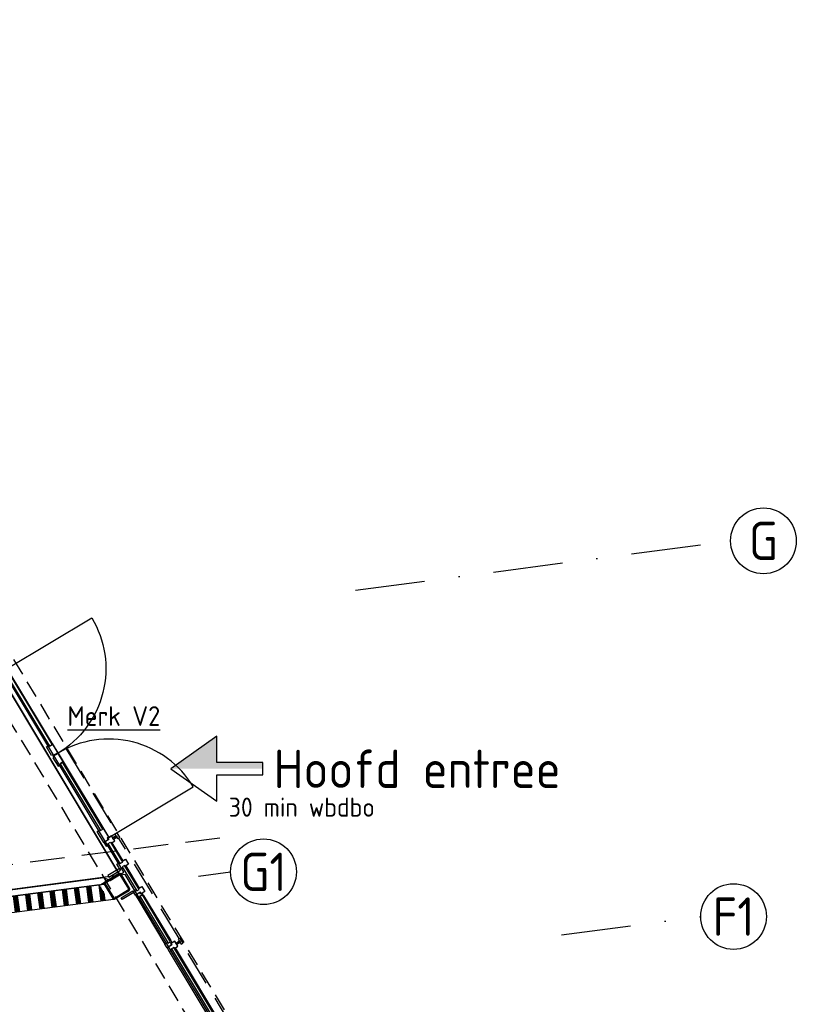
# Model space of a CAD drawing. Header units: millimetres. Extents: x -30480 to 214890, y -181324 to 108676.
# Tile 25 of 48: x 103447 to 110535, y -139319 to -130331. Entities that reach past the tile are written whole.
import ezdxf
from ezdxf.enums import TextEntityAlignment as Align
from ezdxf.xclip import XClip

# ---------------------------------------------------------------- set-up
doc = ezdxf.new("R2010")
doc.units = ezdxf.units.MM
doc.header["$LTSCALE"] = 100
doc.header["$XCLIPFRAME"] = 2
for name, pattern in [('082403 X-ref$0$DASHDOT2', [12.7, 6.35, -3.175, 0, -3.175]), ('082403 X-ref$0$DASHED2', [9.525, 6.35, -3.175]), ('082403 X-ref$0$HIDDEN2', [4.7625, 3.175, -1.5875])]:
    doc.linetypes.add(name, pattern=pattern)
for name, color, linetype in [('082403 X-ref$0$Alg-Dik-Az', 253, 'Continuous'), ('082403 X-ref$0$Alg-Dun-Az', 253, 'Continuous'), ('082403 X-ref$0$Beveilig-Dik-Az', 1, '082403 X-ref$0$HIDDEN2'), ('082403 X-ref$0$bib', 253, 'Continuous'), ('082403 X-ref$0$BiKoz-Draai-Az', 253, 'Continuous'), ('082403 X-ref$0$BiWand-Alg-Arc', 8, 'Continuous'), ('082403 X-ref$0$BiWand-Syst-Drs', 253, 'Continuous'), ('082403 X-ref$0$BuKoz-Alum-Az', 253, 'Continuous'), ('082403 X-ref$0$Construct-Staal-Drs', 253, 'Continuous'), ('082403 X-ref$0$DakAfw-Alg-Az', 253, 'Continuous'), ('082403 X-ref$0$DIM25', 8, 'Continuous'), ('082403 X-ref$0$kozijn', 8, 'Continuous'), ('082403 X-ref$0$kozijn1', 8, 'Continuous'), ('082403 X-ref$0$MTXT35-100', 253, 'Continuous'), ('082403 X-ref$0$MTXT35-50', 253, 'Continuous'), ('082403 X-ref$0$nieuw uitzet', 253, 'Continuous'), ('082403 X-ref$0$Stramien-Alg-Az', 9, '082403 X-ref$0$DASHDOT2'), ('082403 X-ref$0$Stramien-Alg-Drs', 8, 'Continuous'), ('082403 X-ref$0$Stramien-Alg-Txt', 253, 'Continuous'), ('082403 X-ref$0$TXT18', 253, 'Continuous'), ('082403 X-ref$0$Vloer-Alg-Arc', 253, 'Continuous')]:
    doc.layers.add(name, color=color, linetype=linetype)
doc.layers.add('082403 X-ref$0$Opp mfa', color=8, linetype='Continuous', plot=False)
doc.layers.add('082403 X-ref$0$Opp trias', color=8, linetype='Continuous', plot=False)
doc.styles.add('082403 X-ref$0$BOS3', font='isocp.shx')
doc.styles.add('082403 X-ref$0$Standard', font='isocp.shx')

# ---------------------------------------------------------------- blocks, each defined once
blk = doc.blocks.new('082403 X-ref$0$entreepeil links')
at = {"layer": '082403 X-ref$0$Alg-Dik-Az'}
blk.add_lwpolyline([(0, 0), (421.9, -296.9), (421.9, -56.2), (840, -56.2), (840, 56.2), (421.9, 56.2), (421.9, 296.9)], close=True, dxfattribs=at)
at = {"layer": '082403 X-ref$0$Alg-Dun-Az'}
for points in [[(210.9, 148.4), (421.9, 296.9), (0, 0), (421.9, 0)], [(840, 0), (840, 56.2), (421.9, 0), (421.9, 56.2)]]:
    blk.add_solid(points, dxfattribs=at)
at = {"layer": '082403 X-ref$0$MTXT35-100', "style": '082403 X-ref$0$Standard'}
blk.add_attdef('ENTREEPEIL', text='', height=350, dxfattribs=at).set_placement((940, 0), align=Align.MIDDLE_LEFT)
blk = doc.blocks.new('*U84')
at = {"layer": '082403 X-ref$0$Construct-Staal-Drs'}
for points in [[(75, 90), (-75, 90, 0.414214), (-90, 75), (-90, -75, 0.414214), (-75, -90), (75, -90, 0.414214), (90, -75), (90, 75, 0.414214)], [(75, 80), (-75, 80, 0.414214), (-80, 75), (-80, -75, 0.414214), (-75, -80), (75, -80, 0.414214), (80, -75), (80, 75, 0.414214)]]:
    blk.add_lwpolyline(points, format="xyb", close=True, dxfattribs=at)
blk = doc.blocks.new('082403 X-ref')
at = {"layer": '082403 X-ref$0$BiWand-Alg-Arc'}
h = blk.add_hatch(dxfattribs=at)
h.set_pattern_fill('SWAND', color=256, style=0)
h.set_pattern_definition([(97.5, (-765.37, 4664.52), (-111.53755, -14.6842), []), (97.5, (-759.17, 4665.34), (-111.53755, -14.6842), []), (97.5, (-752.98, 4666.15), (-111.53755, -14.6842), []), (97.5, (-746.78, 4666.97), (-111.53755, -14.6842), []), (97.5, (-740.59, 4667.78), (-111.53755, -14.6842), []), (97.5, (-734.39, 4668.6), (-111.53755, -14.6842), []), (97.5, (-728.19, 4669.42), (-111.53755, -14.6842), [])])
h.paths.add_polyline_path([(54812.9, 35144.7), (54728.6, 35284.9), (53351, 35103.5), (53370.6, 34954.8)])
at = {"layer": '082403 X-ref$0$Beveilig-Dik-Az'}
blk.add_lwpolyline([(33802.9, 23675.3), (34596.4, 24619.8), (39517.4, 26290.3), (40319.4, 23927.7), (43264.2, 24927.3), (42113.7, 28316.4), (46066.4, 29658.1), (44644.7, 33697.9), (49442.2, 34306.2), (49371.7, 34890.7), (55878.8, 35720.7)], dxfattribs=at)
at = {"layer": '082403 X-ref$0$BiKoz-Draai-Az'}
for points in [[(54351, 36486.1), (53887.5, 37257.6), (54658.9, 37721.1, -0.414214)], [(54351, 36486.1), (54814.5, 35714.7), (55586, 36178.2, 0.414214)]]:
    blk.add_lwpolyline(points, format="xyb", close=True, dxfattribs=at)
at = {"layer": '082403 X-ref$0$BiWand-Syst-Drs'}
blk.add_lwpolyline([(53351, 35103.5), (54771.9, 35290.6), (54856.1, 35150.4), (53370.6, 34954.8)], close=True, dxfattribs=at)
at = {"layer": '082403 X-ref$0$BuKoz-Alum-Az'}
blk.add_line((53633.5, 37506.5), (54914.7, 35373.3), dxfattribs=at)
at = {"layer": '082403 X-ref$0$DakAfw-Alg-Az'}
blk.add_line((54728.6, 35284.9), (49689.5, 34621.5), dxfattribs=at)
at = {"layer": '082403 X-ref$0$DIM25', "linetype": '082403 X-ref$0$DASHED2', "ltscale": 0.01}
for p, q in [((54891.5, 35729.5), (54844.6, 35701.2)), ((55469, 34768.4), (55422, 34740.2))]:
    blk.add_line(p, q, dxfattribs=at)
at = {"layer": '082403 X-ref$0$kozijn', "linetype": '082403 X-ref$0$HIDDEN2'}
for p, q in [((54422.9, 36529.6), (54886.5, 35758)), ((55457.1, 34792.8), (54907.5, 35707.6)), ((56928.8, 32343.5), (55484.9, 34746.5))]:
    blk.add_line(p, q, dxfattribs=at)
at = {"layer": '082403 X-ref$0$kozijn'}
for points in [[(53929.6, 37173.9), (54296.9, 36562.6), (54275.5, 36549.7), (53908.2, 37161.1)], [(54760.4, 35791.2), (54393.1, 36402.5), (54371.7, 36389.6), (54739, 35778.3)]]:
    blk.add_lwpolyline(points, close=True, dxfattribs=at)
at = {"layer": '082403 X-ref$0$kozijn1'}
for p, q in [((54842.4, 35668.4), (54941.8, 35502.8)), ((54969.7, 35456.6), (55091.2, 35254.3)), ((55078.7, 35154.6), (55326.3, 34742.7)), ((55131.8, 35186.7), (55379.3, 34774.8)), ((55419.8, 34707.4), (56863.6, 32304.6)), ((55366.7, 34675.5), (56810.4, 32272.6))]:
    blk.add_line(p, q, dxfattribs=at)
for points in [[(54291.4, 36465), (54244.7, 36542.7), (54270.4, 36558.1), (54275.5, 36549.7), (54296.9, 36562.6), (54291.8, 36571.2), (54297.8, 36574.8), (54349.4, 36488.9), (54301.9, 36460.4), (54297.1, 36468.4)], [(54304.3, 36443.5), (54351, 36365.8), (54376.7, 36381.2), (54371.7, 36389.6), (54393.1, 36402.5), (54398.3, 36393.9), (54404.3, 36397.5), (54352.7, 36483.4), (54305.2, 36454.9), (54310, 36446.9)], [(54768.8, 35670.4), (54708.2, 35771.2), (54734, 35786.7), (54739, 35778.3), (54760.4, 35791.2), (54755.3, 35799.7), (54761.3, 35803.3), (54812.9, 35717.4), (54800.1, 35709.8), (54809.2, 35694.7)], [(54769.1, 35669.9), (54789.2, 35636.5), (54814.9, 35651.9), (54809.8, 35660.5), (54831.2, 35673.4), (54836.4, 35664.8), (54868.1, 35683.9), (54840.3, 35730.1), (54806.1, 35709.6), (54813.8, 35696.7)], [(54888.9, 35719.1), (54881.2, 35732), (54850.3, 35713.4), (54858, 35700.6)], [(54888.3, 35759), (54916.1, 35712.7), (54898.9, 35702.4), (54871.1, 35748.7)], [(54831.2, 35673.4), (54941, 35490.7), (54919.6, 35477.8), (54809.8, 35660.5)], [(54967.6, 35518.3), (54995.4, 35472), (54963.7, 35452.9), (54958.5, 35461.5), (54937.1, 35448.6), (54942.2, 35440.1), (54916.5, 35424.6), (54903.2, 35446.8), (54888.7, 35470.9), (54914.4, 35486.4), (54919.6, 35477.8), (54941, 35490.7), (54935.8, 35499.2)], [(54920.6, 35417.8), (54911.4, 35433.2), (54805.9, 35369.8), (54815.2, 35354.4)], [(55090.4, 35242.1), (54958.5, 35461.5), (54937.1, 35448.6), (55068.9, 35229.2)], [(55058.1, 35188.9), (55038.1, 35222.3), (55063.8, 35237.8), (55068.9, 35229.2), (55090.4, 35242.1), (55085.2, 35250.7), (55116.9, 35269.7), (55144.7, 35223.4), (55110.5, 35202.9), (55102.8, 35215.7)], [(55033.9, 35229.2), (55043.2, 35213.8), (54937.8, 35150.4), (54928.5, 35165.8)], [(55058.6, 35188.2), (55078.5, 35155), (55104.3, 35170.4), (55099.2, 35178.8), (55120.6, 35191.7), (55125.8, 35183.1), (55131.8, 35186.7), (55120.8, 35205.1), (55108, 35197.4), (55098.9, 35212.5)], [(55378.5, 34762.6), (55120.6, 35191.7), (55099.2, 35178.8), (55357, 34749.7)], [(55493.5, 34751.7), (55465.7, 34798), (55448.6, 34787.7), (55476.4, 34741.4)], [(55346.3, 34709.4), (55326.3, 34742.7), (55352, 34758.1), (55357, 34749.7), (55378.5, 34762.6), (55373.3, 34771.2), (55379.3, 34774.8), (55390.3, 34756.4), (55377.6, 34748.7), (55386.6, 34733.7)], [(55346.6, 34708.9), (55366.7, 34675.5), (55392.4, 34690.9), (55387.2, 34699.5), (55408.6, 34712.4), (55413.8, 34703.8), (55445.5, 34722.8), (55417.7, 34769.1), (55383.5, 34748.6), (55391.2, 34735.7)], [(56862.8, 32292.2), (55408.6, 34712.4), (55387.2, 34699.5), (56841.4, 32279.3)], [(55458.6, 34771), (55466.3, 34758.1), (55435.5, 34739.6), (55427.7, 34752.4)]]:
    blk.add_lwpolyline(points, close=True, dxfattribs=at)
at = {"layer": '082403 X-ref$0$nieuw uitzet', "linetype": '082403 X-ref$0$HIDDEN2', "ltscale": 0.5}
for p, q in [((56972.9, 32307), (53808, 37574.3)), ((56306.1, 32795.4), (53518.9, 37434.2))]:
    blk.add_line(p, q, dxfattribs=at)
at = {"layer": '082403 X-ref$0$Opp mfa'}
blk.add_lwpolyline([(50453, 42995.4), (51515.8, 34922.9), (54770.3, 35351.4), (54827.9, 35323.6), (54952.2, 35398.2), (54776, 35691.5), (53672.7, 37527.7), (53672.7, 37527.7), (53589, 37657.1, -0.098401), (52859.7, 39884.2), (52782, 40474.1), (52761.9, 40626.8), (52761.9, 40626.8), (52761.9, 40626.8), (52382, 43512.8), (52218.1, 43493.2), (52201.3, 43506.1), (52190.9, 43585.3)], format="xyb", close=True, dxfattribs=at)
at = {"layer": '082403 X-ref$0$Opp trias'}
blk.add_lwpolyline([(54073.7, 30433.4), (56958.8, 30813.2), (56807.5, 31962.5), (56748.8, 32408.2), (54964.9, 35377), (53449.1, 35177.5)], close=True, dxfattribs=at)
at = {"layer": '082403 X-ref$0$Stramien-Alg-Az'}
for p, q in [((57066.5, 37973.6), (60489.1, 38424.2)), ((55632.4, 35364.1), (55926.2, 35402.7)), ((58947.2, 34827.1), (60216.7, 34994.3))]:
    blk.add_line(p, q, dxfattribs=at)
at = {"layer": '082403 X-ref$0$Stramien-Alg-Drs'}
for centre in [(60789.1, 38424.2), (56226.2, 35402.7), (60516.7, 34994.3)]:
    blk.add_circle(centre, 300, dxfattribs=at)
at = {"layer": '082403 X-ref$0$Vloer-Alg-Arc'}
blk.add_lwpolyline([(49392.6, 36876.5), (49411.8, 36730.8), (49394, 36728.4), (49646.4, 34811), (49664.2, 34813.3), (49689.5, 34621.5), (54741.1, 35286.5), (54906.9, 35386.2), (53673.4, 37440.1)], close=True, dxfattribs=at)
at = {"layer": '082403 X-ref$0$bib'}
blk.add_blockref('082403 X-ref$0$entreepeil links', (55379.4, 36342.9), dxfattribs=at).add_auto_attribs({'ENTREEPEIL': 'Hoofd entree'})
at = {"layer": '082403 X-ref$0$bib', "rotation": 31.00000000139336}
blk.add_blockref('*U84', (54889, 35270.4), dxfattribs=at)
at = {"layer": '082403 X-ref$0$MTXT35-50', "insert": (55909.7, 36080.4), "char_height": 175, "width": 1834.975, "attachment_point": 1, "style": '082403 X-ref$0$BOS3'}
blk.add_mtext('30 min wbdbo', dxfattribs=at)
at = {"layer": '082403 X-ref$0$Stramien-Alg-Txt', "style": '082403 X-ref$0$Standard'}
for s, p in [('G', (60789.1, 38424.2)), ('G1', (56226.2, 35402.7)), ('F1', (60516.7, 34994.3))]:
    blk.add_text(s, height=350, dxfattribs=at).set_placement(p, align=Align.MIDDLE)
at = {"layer": '082403 X-ref$0$TXT18', "insert": (54436.9, 36914.5), "char_height": 180, "width": 2110.492, "attachment_point": 1, "style": '082403 X-ref$0$BOS3'}
blk.add_mtext('{\\LMerk V2}', dxfattribs=at)

msp = doc.modelspace()

# ---------------------------------------------------------------- block references
ref = msp.add_blockref('082403 X-ref', (49445.8, -173512.5))
XClip(ref).set_block_clipping_path([(-24555.726573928, -7811.8301967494), (165444.273426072, 82188.1698032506)])

doc.saveas('drawing.dxf')
